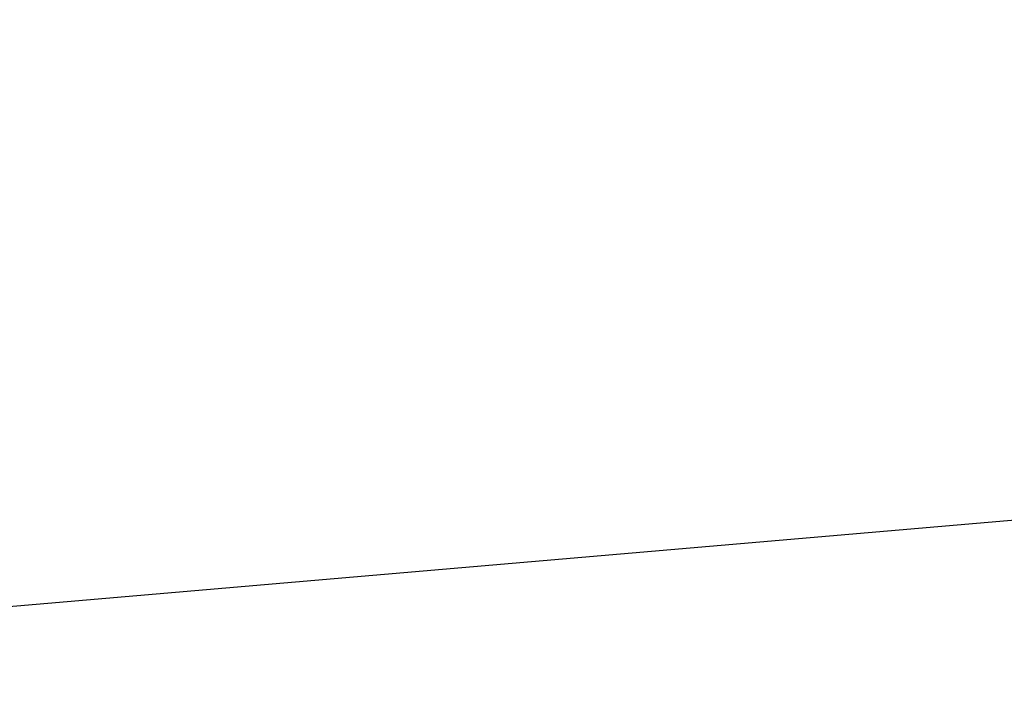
# Model space of a CAD drawing. Extents: x 0 to 1135, y 0 to 420.
# Tile 10 of 52: x 347 to 373, y 227 to 244. Entities that reach past the tile are written whole.
import ezdxf

# ---------------------------------------------------------------- set-up
doc = ezdxf.new("R2010")
doc.units = 0
doc.header["$LTSCALE"] = 2
doc.header["$MEASUREMENT"] = 0
doc.layers.add('FBR', color=8, linetype='CONTINUOUS')

msp = doc.modelspace()

# ---------------------------------------------------------------- linework, layer by layer
at = {"layer": 'FBR'}
for points in [[(88.009, 187.528, 0), (104.839, 188.975, 0), (166.439, 194.269, -0.000002), (228.71, 199.62, 0.000002), (290.98, 204.971, 0.000001), (321.649, 207.607, 0.000001), (340.796, 209.253, 0.000002), (353.251, 210.323, -0.000001), (365.705, 211.394, -0.000007), (378.159, 212.464, 0.000001), (390.613, 213.534, 0.000044), (401.774, 214.494, -0.000046), (412.936, 215.454, -0.000156), (413.09, 215.467, -0.00001), (415.515, 215.674, -0.001332), (425.355, 216.487, -0.000871), (440.419, 217.664, -0.001621), (451.283, 218.459, -0.001254), (465.339, 219.405, -0.001246)], [(87.666, 191.514, 0), (104.497, 192.96, 0), (166.097, 198.254, -0.000002), (228.367, 203.605, 0.000002), (290.638, 208.957, 0.000001), (321.307, 211.592, 0.000001), (340.454, 213.238, 0.000002), (352.908, 214.308, -0.000001), (365.363, 215.379, -0.000007), (377.816, 216.449, 0.000001), (390.27, 217.519, 0.000044), (401.432, 218.479, -0.000045), (412.593, 219.44, -0.000156), (412.748, 219.453, -0.00001), (415.185, 219.661, -0.001332), (425.036, 220.474, -0.00087), (440.121, 221.653, -0.001621), (451.001, 222.449, -0.001254), (465.08, 223.397, -0.001246)]]:
    msp.add_lwpolyline(points, format="xyb", dxfattribs=at)
msp.add_lwpolyline([(25, 201.434), (164.791, 213.448), (289.332, 224.151), (339.148, 228.432), (364.057, 230.573), (388.964, 232.713), (411.286, 234.633), (413.93, 234.859), (438.982, 236.861), (464.093, 238.615), (489.219, 240.119), (514.36, 241.373), (539.512, 242.376), (564.673, 243.127), (589.84, 243.63), (615.01, 243.88), (640.182, 243.881)], dxfattribs=at)

doc.saveas('drawing.dxf')
